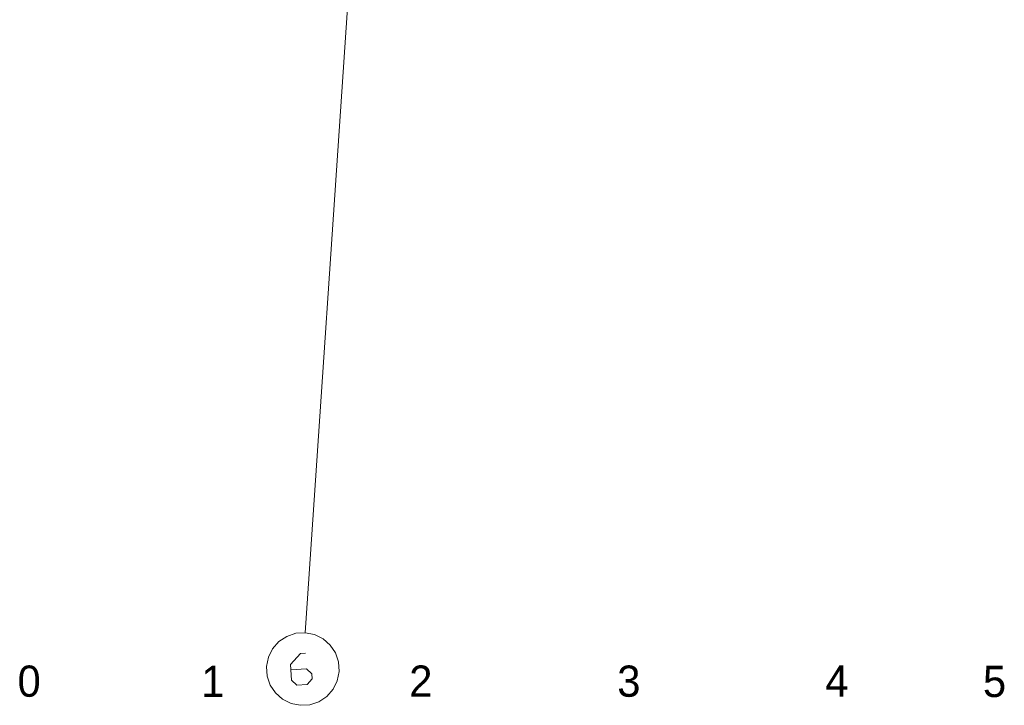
# Model space of a CAD drawing. Extents: x -181 to 1388, y 138 to 979.
# Tile 20 of 30: x 1019 to 1113, y 250 to 316. Entities that reach past the tile are written whole.
import ezdxf

# ---------------------------------------------------------------- set-up
doc = ezdxf.new("R2010")
doc.units = 0
doc.layers.get('0').update_dxf_attribs({"lineweight": 25})
doc.layers.add('02 Raster Gebäude', color=7, linetype='Continuous', lineweight=18)
doc.styles.get("Standard").update_dxf_attribs({"font": 'arial.ttf'})

# ---------------------------------------------------------------- blocks, each defined once
blk = doc.blocks.new('Referenz-A07F5VVIWF')
at = {"layer": '02 Raster Gebäude', "linetype": 'Continuous', "ltscale": 0.009448}
for p, q in [((1050.491, 321.224), (1046.143, 256.884)), ((1045.231, 256.827), (1044.365, 256.535)), ((1046.143, 256.884), (1045.231, 256.827)), ((1047.038, 256.704), (1046.143, 256.884)), ((1047.857, 256.299), (1047.038, 256.704)), ((1043.604, 256.029), (1043, 255.343)), ((1044.365, 256.535), (1043.604, 256.029)), ((1048.543, 255.695), (1047.857, 256.299)), ((1049.049, 254.934), (1048.543, 255.695)), ((1043, 255.343), (1042.595, 254.524)), ((1049.341, 254.068), (1049.049, 254.934)), ((1042.595, 254.524), (1042.414, 253.628)), ((1049.399, 253.156), (1049.341, 254.068)), ((1042.414, 253.628), (1042.472, 252.717)), ((1049.218, 252.261), (1049.399, 253.156)), ((1042.472, 252.717), (1042.764, 251.851)), ((1042.764, 251.851), (1043.27, 251.09)), ((1048.813, 251.442), (1049.218, 252.261)), ((1043.27, 251.09), (1043.956, 250.486)), ((1048.209, 250.756), (1048.813, 251.442)), ((1043.956, 250.486), (1044.775, 250.08)), ((1044.775, 250.08), (1045.671, 249.9)), ((1045.671, 249.9), (1046.582, 249.958)), ((1046.582, 249.958), (1047.448, 250.25)), ((1047.448, 250.25), (1048.209, 250.756))]:
    blk.add_line(p, q, dxfattribs=at)
at = {"layer": '02 Raster Gebäude', "linetype": 'Continuous', "ltscale": 0.2916}
for p, q in [((1044.737, 253.823), (1045.681, 254.876)), ((1045.681, 254.876), (1046.18, 254.904)), ((1044.819, 252.325), (1044.737, 253.823)), ((1044.764, 253.324), (1046.262, 253.406)), ((1046.262, 253.406), (1046.789, 252.934)), ((1046.789, 252.934), (1046.816, 252.435)), ((1045.346, 251.853), (1044.819, 252.325)), ((1046.344, 251.908), (1045.346, 251.853)), ((1046.816, 252.435), (1046.344, 251.908))]:
    blk.add_line(p, q, dxfattribs=at)
blk = doc.blocks.new('Referenz-A07F5VYIWF')
at = {"color": 7, "linetype": 'ByBlock', "lineweight": -2, "ltscale": 0.013122, "char_height": 3, "attachment_point": 1}
for s, insert in [('{\\fCentury Gothic;0}', (1018.485, 253.725)), ('{\\fCentury Gothic;1}', (1036.142, 253.703)), ('{\\fCentury Gothic;2}', (1056.142, 253.73)), ('{\\fCentury Gothic;3}', (1076.142, 253.725)), ('{\\fCentury Gothic;4}', (1096.142, 253.733)), ('{\\fCentury Gothic;5}', (1111.298, 253.698))]:
    blk.add_mtext(s, dxfattribs=dict(at, insert=insert))

msp = doc.modelspace()

# ---------------------------------------------------------------- block references
at = {"color": 8, "lineweight": 25, "ltscale": 12.5, "true_color": 0x808080}
for name in ['Referenz-A07F5VVIWF', 'Referenz-A07F5VYIWF']:
    msp.add_blockref(name, (0, 0), dxfattribs=at)

doc.saveas('drawing.dxf')
